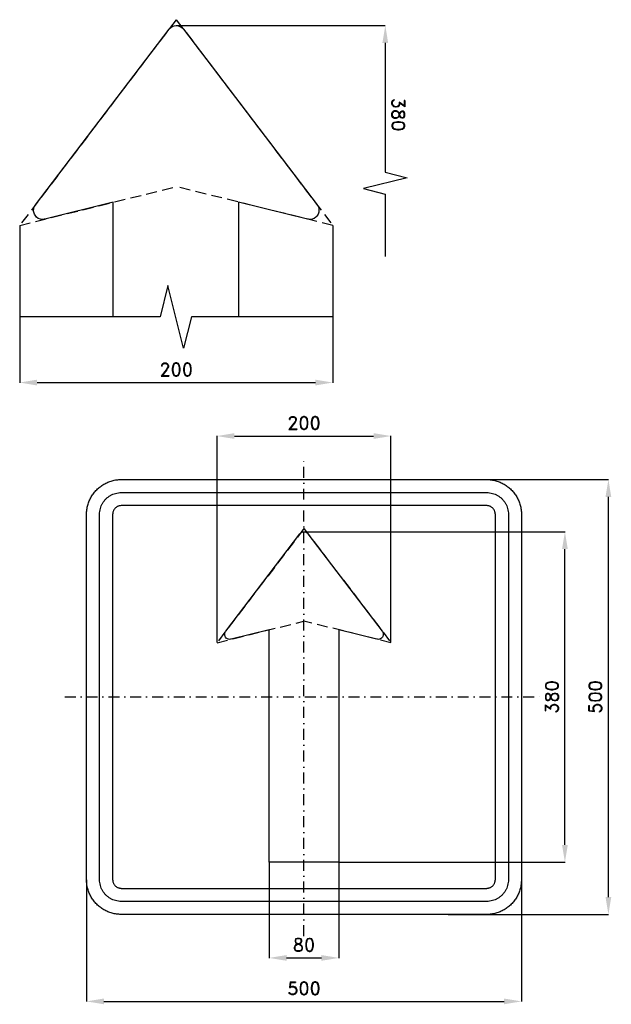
# Model space of a CAD drawing. Header units: millimetres. Extents: x -327 to 1593, y -353 to 865.
import ezdxf

# ---------------------------------------------------------------- set-up
doc = ezdxf.new("R2010")
doc.units = ezdxf.units.MM
doc.header["$LTSCALE"] = 5
doc.linetypes.add('ČERCHOVANÁX2', pattern=[2, 1, -0.5, 0, -0.5])
doc.linetypes.add('ČÁRKOVANÁX2', pattern=[1.5, 1, -0.5])
doc.layers.add('Kóty', color=2, linetype='Continuous')
doc.layers.add('Značka', color=7, linetype='Continuous')
doc.styles.get("Standard").update_dxf_attribs({"font": 'romand.shx', "height": 15})
doc.dimstyles.get("Standard").update_dxf_attribs({"dimtxt": 15, "dimasz": 20, "dimexe": 0.18, "dimexo": 0.0625, "dimgap": 7.5, "dimtad": 1, "dimdec": 0, "dimzin": 0, "dimdsep": 46, "dimtxsty": 'Standard', "dimcen": 0.09, "dimadec": 0, "dimazin": 0, "dimtfac": 1, "dimtdec": 0, "dimtofl": 0, "dimtmove": 0, "dimatfit": 3, "dimfxl": 1, "dimtolj": 1, "dimtzin": 0, "dimarcsym": 0})

# ---------------------------------------------------------------- blocks, each defined once
blk = doc.blocks.new('*D0')
at = {"layer": 'Defpoints', "color": 0, "transparency": 16777216}
for p in [(151.8, 250), (350, 250), (165.8, -250)]:
    blk.add_point(p, dxfattribs=at)
at = {"layer": 'Kóty', "color": 0, "lineweight": -2, "transparency": 16777216}
for p, q in [((151.9, 250), (350.2, 250)), ((350, -230), (350, 230)), ((165.9, -250), (350.2, -250))]:
    blk.add_line(p, q, dxfattribs=at)
at = {"layer": 'Kóty', "color": 0, "transparency": 16777216}
for points in [[(346.7, 230), (353.3, 230), (350, 250)], [(346.7, -230), (353.3, -230), (350, -250)]]:
    blk.add_solid(points, dxfattribs=at)
at = {"layer": 'Kóty', "color": 0, "transparency": 16777216, "insert": (335, 0), "char_height": 15, "attachment_point": 5, "rotation": 90}
blk.add_mtext('\\A1;500', dxfattribs=at)
blk = doc.blocks.new('*D1')
at = {"layer": 'Defpoints', "color": 0, "transparency": 16777216}
for p in [(250, -192.5), (-250, -210), (250, -350)]:
    blk.add_point(p, dxfattribs=at)
at = {"layer": 'Kóty', "color": 0, "lineweight": -2, "transparency": 16777216}
for p, q in [((250, -192.6), (250, -350.2)), ((-250, -210.1), (-250, -350.2)), ((-230, -350), (230, -350))]:
    blk.add_line(p, q, dxfattribs=at)
at = {"layer": 'Kóty', "color": 0, "transparency": 16777216}
for points in [[(-230, -346.7), (-230, -353.3), (-250, -350)], [(230, -346.7), (230, -353.3), (250, -350)]]:
    blk.add_solid(points, dxfattribs=at)
at = {"layer": 'Kóty', "color": 0, "transparency": 16777216, "insert": (0, -335), "char_height": 15, "attachment_point": 5}
blk.add_mtext('\\A1;500', dxfattribs=at)
blk = doc.blocks.new('*D2')
at = {"layer": 'Defpoints', "color": 0, "transparency": 16777216}
for p in [(-40, -190), (40, -190), (40, -300)]:
    blk.add_point(p, dxfattribs=at)
at = {"layer": 'Kóty', "color": 0, "lineweight": -2, "transparency": 16777216}
for p, q in [((-40, -190.1), (-40, -300.2)), ((40, -190.1), (40, -300.2)), ((-20, -300), (20, -300))]:
    blk.add_line(p, q, dxfattribs=at)
at = {"layer": 'Kóty', "color": 0, "transparency": 16777216}
for points in [[(-20, -296.7), (-20, -303.3), (-40, -300)], [(20, -296.7), (20, -303.3), (40, -300)]]:
    blk.add_solid(points, dxfattribs=at)
at = {"layer": 'Kóty', "color": 0, "transparency": 16777216, "insert": (0, -285), "char_height": 15, "attachment_point": 5}
blk.add_mtext('\\A1;80', dxfattribs=at)
blk = doc.blocks.new('*D3')
at = {"layer": 'Defpoints', "color": 0, "transparency": 16777216}
for p in [(0, 190), (300, 190), (40, -190.1)]:
    blk.add_point(p, dxfattribs=at)
at = {"layer": 'Kóty', "color": 0, "lineweight": -2, "transparency": 16777216}
for p, q in [((0.1, 190), (300.2, 190)), ((300, -170.1), (300, 170)), ((40.1, -190.1), (300.2, -190.1))]:
    blk.add_line(p, q, dxfattribs=at)
at = {"layer": 'Kóty', "color": 0, "transparency": 16777216}
for points in [[(296.7, 170), (303.3, 170), (300, 190)], [(296.7, -170.1), (303.3, -170.1), (300, -190.1)]]:
    blk.add_solid(points, dxfattribs=at)
at = {"layer": 'Kóty', "color": 0, "transparency": 16777216, "insert": (285, 0), "char_height": 15, "attachment_point": 5, "rotation": 90}
blk.add_mtext('\\A1;380', dxfattribs=at)
blk = doc.blocks.new('*D6')
at = {"layer": 'Defpoints', "color": 0, "transparency": 16777216}
for p in [(100, 300), (-100, 62.4), (100, 62.4)]:
    blk.add_point(p, dxfattribs=at)
at = {"layer": 'Kóty', "color": 0, "lineweight": -2, "transparency": 16777216}
for p, q in [((-100, 62.5), (-100, 300.2)), ((-80, 300), (80, 300)), ((100, 62.5), (100, 300.2))]:
    blk.add_line(p, q, dxfattribs=at)
at = {"layer": 'Kóty', "color": 0, "transparency": 16777216}
for points in [[(-80, 303.3), (-80, 296.7), (-100, 300)], [(80, 303.3), (80, 296.7), (100, 300)]]:
    blk.add_solid(points, dxfattribs=at)
at = {"layer": 'Kóty', "color": 0, "transparency": 16777216, "insert": (0, 315), "char_height": 15, "attachment_point": 5}
blk.add_mtext('\\A1;200', dxfattribs=at)

msp = doc.modelspace()

# ---------------------------------------------------------------- linework, layer by layer
at = {"layer": 'Kóty'}
for p, q in [((-146.9, 771.9), (93.5, 771.9)), ((93.5, 751.9), (93.5, 603.2)), ((93.5, 578.2), (93.5, 506.5)), ((-326.9, 542.1), (-326.9, 361.3)), ((33.1, 542.1), (33.1, 361.3)), ((-306.9, 361.5), (13.1, 361.5))]:
    msp.add_line(p, q, dxfattribs=at)
msp.add_lwpolyline([(93.5, 603.2), (118.5, 597), (68.5, 584.5), (93.5, 578.2)], dxfattribs=at)
for points in [[(96.8, 751.9), (90.1, 751.9), (93.5, 771.9)], [(-306.9, 364.8), (-306.9, 358.2), (-326.9, 361.5)], [(13.1, 364.8), (13.1, 358.2), (33.1, 361.5)]]:
    msp.add_solid(points, dxfattribs=at)
at = {"layer": 'Značka', "color": 6, "linetype": 'ČÁRKOVANÁX2', "ltscale": 2.5}
for p, q in [((-146.9, 778.7), (-326.9, 542.2)), ((-146.9, 778.7), (33.1, 542.2)), ((-326.9, 542.2), (-146.9, 586.7)), ((33.1, 542.2), (-146.9, 586.7)), ((0, 193.8), (-100, 62.4)), ((0, 193.8), (100, 62.4)), ((-100, 62.4), (0, 87.2)), ((100, 62.4), (0, 87.2))]:
    msp.add_line(p, q, dxfattribs=at)
at = {"layer": 'Značka', "color": 7}
for p, q in [((-165.4, 437.1), (-326.9, 437.1)), ((33.1, 437.1), (-129.4, 437.1))]:
    msp.add_line(p, q, dxfattribs=at)
at = {"layer": 'Značka', "color": 5}
for points in [[(-219.4, 437.1), (-219.4, 568.8), (-297.9, 549.4), (-298.4, 549.3), (-298.9, 549.2), (-301, 549.1), (-303, 549.4), (-305.5, 550.3), (-307.5, 551.8), (-309.2, 553.8, -0.065232), (-310.4, 556.1, -0.064842), (-310.9, 558.6, -0.063643), (-310.8, 561.2, -0.052725), (-310.3, 563.2, -0.057385), (-309.4, 565.1), (-309.1, 565.5), (-308.8, 565.9), (-155.2, 767.7), (-154.9, 768.1), (-154.6, 768.5), (-153.2, 769.8), (-151.5, 770.8), (-149.3, 771.6), (-146.9, 771.9), (-144.5, 771.6), (-142.2, 770.8), (-140.5, 769.8), (-139.1, 768.5), (-138.8, 768.1), (-138.5, 767.7), (15.1, 565.9), (15.4, 565.5), (15.7, 565.1, -0.052546), (16.6, 563.2, -0.052648), (17.1, 561.2, -0.065479), (17.2, 558.6, -0.065458), (16.6, 556.1, -0.065309), (15.5, 553.8, -0.06525), (13.8, 551.8), (11.7, 550.3), (9.3, 549.4), (7.3, 549.1), (5.2, 549.2), (4.7, 549.3), (4.2, 549.4), (-75.4, 569), (-75.4, 437.1)], [(-210, -250), (-210.2, -250), (-210.3, -250, -0.032179), (-215.5, -249.6, -0.035442), (-220.6, -248.6, -0.03627), (-225.5, -246.9, -0.034421), (-230.1, -244.6, -0.033723), (-234.4, -241.7, -0.034086), (-238.3, -238.3, -0.03421), (-241.7, -234.4, -0.03423), (-244.6, -230.1, -0.034042), (-246.9, -225.5, -0.033412), (-248.6, -220.6, -0.034127), (-249.7, -215.5, -0.036744), (-250, -210.3), (-250, -210.2), (-250, -210), (-250, 210), (-250, 210.2), (-250, 210.3, -0.032179), (-249.6, 215.5, -0.035444), (-248.6, 220.6, -0.036265), (-246.9, 225.5, -0.034417), (-244.6, 230.1, -0.033718), (-241.7, 234.4, -0.03408), (-238.3, 238.3, -0.034213), (-234.4, 241.7, -0.034222), (-230.1, 244.6, -0.034048), (-225.5, 246.9, -0.033405), (-220.6, 248.6, -0.034129), (-215.5, 249.7, -0.036741), (-210.3, 250), (-210.2, 250), (-210, 250), (210, 250), (210.2, 250), (210.3, 250, -0.032179), (215.5, 249.6, -0.035443), (220.6, 248.6, -0.036259), (225.5, 246.9, -0.034409), (230.1, 244.6, -0.033719), (234.4, 241.7, -0.034073), (238.3, 238.3, -0.034214), (241.7, 234.4, -0.034226), (244.6, 230.1, -0.03405), (246.9, 225.5, -0.033407), (248.6, 220.6, -0.034128), (249.7, 215.5, -0.036741), (250, 210.3), (250, 210.2), (250, 210), (250, -210), (250, -210.2), (250, -210.3, -0.032179), (249.6, -215.5, -0.035442), (248.6, -220.6, -0.036259), (246.9, -225.5, -0.034412), (244.6, -230.1, -0.033722), (241.7, -234.4, -0.034079), (238.3, -238.3, -0.034208), (234.4, -241.7, -0.034233), (230.1, -244.6, -0.034047), (225.5, -246.9, -0.033418), (220.6, -248.6, -0.034128), (215.5, -249.7, -0.036747), (210.3, -250), (210.2, -250), (210, -250), (-210, -250)], [(-210, -235), (-210.1, -235), (-210.2, -235, -0.032179), (-213.4, -234.8, -0.035442), (-216.6, -234.1, -0.036263), (-219.7, -233.1, -0.034415), (-222.6, -231.6, -0.033719), (-225.3, -229.8, -0.034085), (-227.7, -227.7, -0.034205), (-229.8, -225.3, -0.034229), (-231.6, -222.6, -0.034047), (-233.1, -219.7, -0.033413), (-234.1, -216.6, -0.034127), (-234.8, -213.4, -0.036746), (-235, -210.2), (-235, -210.1), (-235, -210), (-235, 210), (-235, 210.1), (-235, 210.2, -0.032179), (-234.8, 213.4, -0.035448), (-234.1, 216.6, -0.036268), (-233.1, 219.7, -0.034412), (-231.6, 222.6, -0.033722), (-229.8, 225.3, -0.034096), (-227.7, 227.7, -0.034188), (-225.3, 229.8, -0.034226), (-222.6, 231.6, -0.034026), (-219.7, 233.1, -0.033407), (-216.6, 234.1, -0.034138), (-213.4, 234.8, -0.036736), (-210.2, 235), (-210.1, 235), (-210, 235), (210, 235), (210.1, 235), (210.2, 235, -0.032198), (213.4, 234.8, -0.035437), (216.6, 234.1, -0.036248), (219.7, 233.1, -0.0344), (222.6, 231.6, -0.033726), (225.3, 229.8, -0.03409), (227.7, 227.7, -0.034192), (229.8, 225.3, -0.034225), (231.6, 222.6, -0.034034), (233.1, 219.7, -0.033413), (234.1, 216.6, -0.034141), (234.8, 213.4, -0.036734), (235, 210.2), (235, 210.1), (235, 210), (235, -210), (235, -210.1), (235, -210.2, -0.032198), (234.8, -213.4, -0.035432), (234.1, -216.6, -0.036246), (233.1, -219.7, -0.034408), (231.6, -222.6, -0.033723), (229.8, -225.3, -0.034081), (227.7, -227.7, -0.034214), (225.3, -229.8, -0.034229), (222.6, -231.6, -0.034047), (219.7, -233.1, -0.033418), (216.6, -234.1, -0.034127), (213.4, -234.8, -0.036739), (210.2, -235), (210.1, -235), (210, -235), (-210, -235)], [(-210, -220), (210, -220), (210, -220), (210.1, -220, 0.032183), (211.4, -219.9, 0.035447), (212.6, -219.6, 0.036274), (213.9, -219.2, 0.034414), (215, -218.6, 0.033745), (216.1, -217.9, 0.034097), (217.1, -217.1, 0.034187), (217.9, -216.1, 0.034206), (218.6, -215, 0.034029), (219.2, -213.9, 0.033462), (219.6, -212.6, 0.034127), (219.9, -211.4, 0.036765), (220, -210.1), (220, -210), (220, -210), (220, 210), (220, 210), (220, 210.1, 0.032183), (219.9, 211.4, 0.035493), (219.6, 212.6, 0.036297), (219.2, 213.9, 0.034425), (218.6, 215, 0.033754), (217.9, 216.1, 0.034097), (217.1, 217.1, 0.034211), (216.1, 217.9, 0.03418), (215, 218.6, 0.034014), (213.9, 219.2, 0.03347), (212.6, 219.6, 0.034124), (211.4, 219.9, 0.036764), (210.1, 220), (210, 220), (210, 220), (-210, 220), (-210, 220), (-210.1, 220), (-211.4, 219.9), (-212.6, 219.6, 0.036281), (-213.9, 219.2, 0.03442), (-215, 218.6, 0.033728), (-216.1, 217.9, 0.034077), (-217.1, 217.1, 0.034234), (-217.9, 216.1, 0.034204), (-218.6, 215, 0.034029), (-219.2, 213.9, 0.03342), (-219.6, 212.6, 0.034118), (-219.9, 211.4, 0.03674), (-220, 210.1), (-220, 210), (-220, 210), (-220, -210), (-220, -210), (-220, -210.1, 0.032174), (-219.9, -211.4, 0.035443), (-219.6, -212.6, 0.036265), (-219.2, -213.9, 0.034414), (-218.6, -215, 0.033719), (-217.9, -216.1, 0.034082), (-217.1, -217.1, 0.034218), (-216.1, -217.9, 0.034226), (-215, -218.6, 0.03405), (-213.9, -219.2, 0.033407), (-212.6, -219.6, 0.034128), (-211.4, -219.9, 0.036741), (-210.1, -220), (-210, -220), (-210, -220)]]:
    msp.add_lwpolyline(points, format="xyb", dxfattribs=at)
at = {"layer": 'Značka', "color": 7}
msp.add_lwpolyline([(-129.4, 437.1), (-138.4, 401.1), (-156.4, 473.1), (-165.4, 437.1)], dxfattribs=at)
at = {"layer": 'Značka', "color": 6, "linetype": 'ČERCHOVANÁX2', "ltscale": 2.5}
for points in [[(0, -275), (0, 275)], [(-275, 0), (275, 0)]]:
    msp.add_lwpolyline(points, dxfattribs=at)
at = {"layer": 'Značka', "color": 5}
msp.add_lwpolyline([(90.8, 70.1, -0.065309), (90.2, 68.8, -0.06525), (89.3, 67.8), (88.1, 66.9), (86.8, 66.4), (85.6, 66.2), (84.5, 66.3), (84.2, 66.3), (83.9, 66.4), (40, 77.3), (40, -190), (-40, -190), (-40, 77.3), (-83.9, 66.4), (-84.2, 66.3), (-84.5, 66.3), (-85.6, 66.2), (-86.8, 66.4), (-88.1, 66.9), (-89.3, 67.8), (-90.2, 68.8, -0.065232), (-90.8, 70.1, -0.064842), (-91.1, 71.5, -0.063643), (-91.1, 73, -0.052726), (-90.8, 74.1, -0.057385), (-90.3, 75.1), (-90.1, 75.4), (-90, 75.6), (-4.6, 187.7), (-4.5, 187.9), (-4.3, 188.1), (-3.5, 188.8), (-2.6, 189.4), (-1.3, 189.8), (0, 190), (1.3, 189.8), (2.6, 189.4), (3.5, 188.8), (4.3, 188.1), (4.5, 187.9), (4.6, 187.7), (90, 75.6), (90.1, 75.4), (90.3, 75.1, -0.052546), (90.8, 74.1, -0.052648), (91.1, 73, -0.065479), (91.1, 71.5, -0.065458)], format="xyb", close=True, dxfattribs=at)

# ---------------------------------------------------------------- texts
at = {"layer": 'Kóty', "insert": (108.5, 669.6), "char_height": 15, "attachment_point": 5, "rotation": 270}
msp.add_mtext('\\A1;380', dxfattribs=at)
at = {"layer": 'Kóty', "insert": (-146.9, 376.5), "char_height": 15, "attachment_point": 5}
msp.add_mtext('\\A1;200', dxfattribs=at)

# ---------------------------------------------------------------- dimensions: what is measured, and where the dimension line sits
at = {"layer": 'Kóty'}
for base, p1, p2, picture, middle in [((100, 300), (-100, 62.4), (100, 62.4), '*D6', (0, 315)), ((40, -300), (-40, -190), (40, -190), '*D2', (0, -285)), ((250, -350), (-250, -210), (250, -192.5), '*D1', (0, -335))]:
    dim = msp.add_linear_dim(base=base, p1=p1, p2=p2, dimstyle='Standard', dxfattribs=at)
    dim.commit()
    dim.dimension.update_dxf_attribs({"geometry": picture, "text_midpoint": middle})
for base, p1, p2, picture, middle in [((350, 250), (165.8, -250), (151.8, 250), '*D0', (335, 0)), ((300, 190), (40, -190.1), (0, 190), '*D3', (285, 0))]:
    dim = msp.add_linear_dim(base=base, p1=p1, p2=p2, angle=90, dimstyle='Standard', dxfattribs=at)
    dim.commit()
    dim.dimension.update_dxf_attribs({"geometry": picture, "text_midpoint": middle})

doc.saveas('drawing.dxf')
